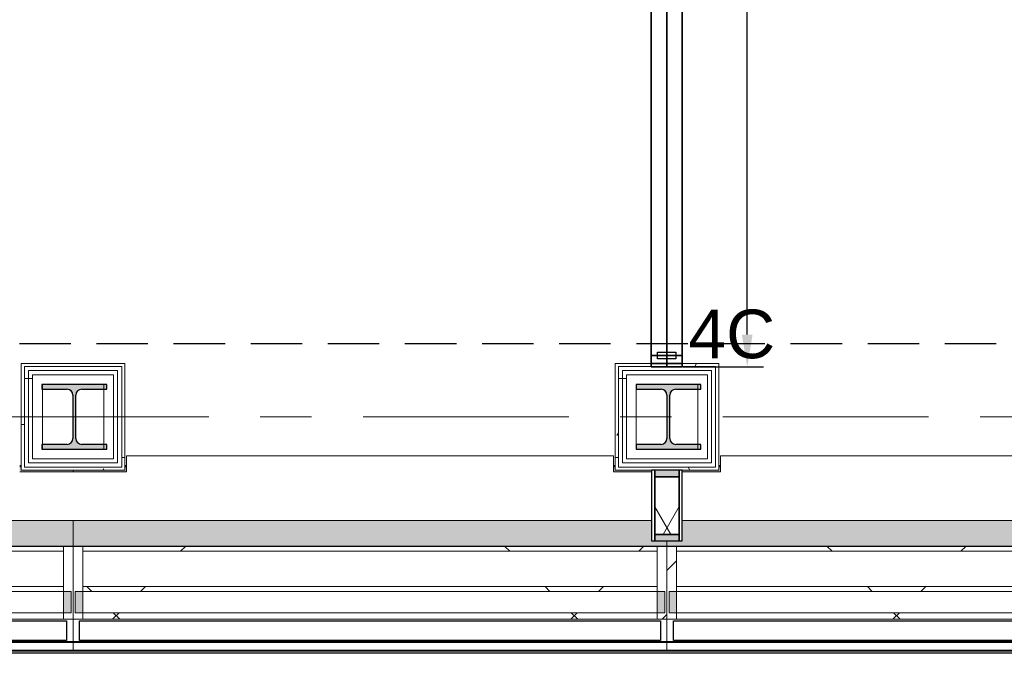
# Model space of a CAD drawing. Extents: x 2744 to 57639, y 3641 to 38820.
# Tile 8 of 179: x 11685 to 14725, y 18598 to 20554. Entities that reach past the tile are written whole.
import ezdxf
from ezdxf.enums import TextEntityAlignment as Align

# ---------------------------------------------------------------- set-up
doc = ezdxf.new("R2010")
doc.units = 0
doc.header["$LTSCALE"] = 50
doc.header["$PDSIZE"] = -5
doc.linetypes.add('HIDDEN2', pattern=[4.7625, 3.175, -1.5875])
doc.linetypes.add('stramien', pattern=[22.225, 12.7, -3.175, 3.175, -3.175])
doc.layers.get('0').update_dxf_attribs({"linetype": 'CONTINUOUS'})
doc.layers.get('DEFPOINTS').update_dxf_attribs({"linetype": 'CONTINUOUS'})
for name, color, linetype, lineweight in [('A-GLAZ', 8, 'CONTINUOUS', 25), ('A-GLAZ-CWMG', 8, 'CONTINUOUS', 18), ('A-WALL', 8, 'CONTINUOUS', 25), ('A-WALL-MBNI', 8, 'CONTINUOUS', 25), ('A-WALL-PATT', 8, 'CONTINUOUS', 50), ('I-WALL', 8, 'CONTINUOUS', 25), ('S-COLS', 8, 'CONTINUOUS', 18), ('S-GRID', 8, 'CONTINUOUS', 18)]:
    doc.layers.add(name, color=color, linetype=linetype, lineweight=lineweight)
for name, color, linetype in [('AS-A38--_F----5', 2, 'CONTINUOUS'), ('AS-A38--_F---4-', 9, 'CONTINUOUS'), ('AS-A38-L_F----5', 7, 'CONTINUOUS'), ('AS-I38--_F----5', 2, 'CONTINUOUS'), ('as-i38-e_f----5', 7, 'CONTINUOUS'), ('AS-L38--', 7, 'CONTINUOUS'), ('AS-L38--_F----5', 7, 'CONTINUOUS'), ('AS-L38--_F---4-', 7, 'CONTINUOUS'), ('AS-L38--_F-23--', 3, 'CONTINUOUS'), ('AS-L38--_F1-----', 2, 'CONTINUOUS'), ('AS-L38--_F123--', 7, 'CONTINUOUS'), ('AS-M38--_F123--_Wandlengte', 1, 'CONTINUOUS'), ('AS-T38--_F----5', 7, 'CONTINUOUS'), ('IWTEKST', 2, 'CONTINUOUS')]:
    doc.layers.add(name, color=color, linetype=linetype)
doc.layers.add('AS-I38-1_F----5', color=2, linetype='CONTINUOUS', plot=False)
doc.styles.get("Standard").update_dxf_attribs({"font": 'isocp.shx'})
doc.dimstyles.new('CWall_F2_Wandlengte', dxfattribs={"dimscale": 50, "dimtxt": 2.5, "dimasz": 2, "dimexe": 1, "dimexo": 1, "dimgap": 0.5, "dimtad": 1, "dimdec": 0, "dimdsep": 46, "dimtxsty": 'Standard', "dimcen": 2.5, "dimclrt": 2, "dimadec": 0, "dimazin": 0, "dimtfac": 1, "dimtdec": 0, "dimtix": 1, "dimtmove": 2, "dimatfit": 0, "dimfxl": 0, "dimtolj": 1, "dimtzin": 0, "dimarcsym": 0})
pattern_1 = [(0, (0, 0), (406.4, 101.6), [33.528, -271.272, 33.528, -271.272, -1625.6]), (0, (0, 0), (406.4, 101.6), [-609.6, 33.528, -576.072, 33.528, -271.272, -711.2]), (0, (0, 0), (406.4, 101.6), [-1524, 33.528, -169.672, 33.528, -474.472]), (120, (152.4, 50.8), (-291.1882, 301.15272), [33.528, -271.272, 33.528, -271.272, -1625.6]), (120, (152.4, 50.8), (-291.1882, 301.15272), [-609.6, 33.528, -576.072, 33.528, -271.272, -711.2]), (120, (152.4, 50.8), (-291.1882, 301.15272), [-1524, 33.528, -169.672, 33.528, -474.472]), (240, (203.2, 254), (-115.2118, -402.75272), [33.528, -271.272, 33.528, -271.272, -1625.6]), (240, (203.2, 254), (-115.2118, -402.75272), [-609.6, 33.528, -576.072, 33.528, -271.272, -711.2]), (240, (203.2, 254), (-115.2118, -402.75272), [-1524, 33.528, -169.672, 33.528, -474.472])]
pattern_2 = [(0, (13523.27, 19095.7), (0, 500), []), (0, (13523.27, 19045.7), (0, 500), []), (0, (13523.27, 18995.7), (0, 500), []), (0, (13523.27, 18945.7), (0, 500), [])]
pattern_3 = [(0, (11689.93, 19095.7), (0, 500), []), (0, (11689.93, 19045.7), (0, 500), []), (0, (11689.93, 18995.7), (0, 500), []), (0, (11689.93, 18945.7), (0, 500), [])]
pattern_4 = [(45, (-14599.93, -18763.2), (-212.132, 212.132), [])]
pattern_5 = [(45, (-14599.9, -18763.2), (-707.107, 707.107), []), (135, (-14599.9, -18763.2), (-707.107, -707.107), [])]
pattern_6 = [(45, (-12766.6, -18763.2), (-707.107, 707.107), []), (135, (-12766.6, -18763.2), (-707.107, -707.107), [])]
pattern_7 = [(45, (-10933.3, -18763.2), (-707.107, 707.107), []), (135, (-10933.3, -18763.2), (-707.107, -707.107), [])]

# ---------------------------------------------------------------- blocks, each defined once
blk = doc.blocks.new('10844_ABT model nieuw_export 08-11-2012_rvt-1-Plotview 4e Verdieping - schaal 1 op 100')
at = {"layer": 'S-COLS', "lineweight": 5}
for points in [[(11753.8, 19228.2), (11953.8, 19228.2), (11953.8, 19243.2), (11876.3, 19243.2), (11863.5, 19248.5), (11858.3, 19261.2), (11858.3, 19395.2), (11863.5, 19407.9), (11876.3, 19413.2), (11953.8, 19413.2), (11953.8, 19428.2), (11753.8, 19428.2), (11753.8, 19413.2), (11831.3, 19413.2), (11844, 19407.9), (11849.3, 19395.2), (11849.3, 19261.2), (11844, 19248.5), (11831.3, 19243.2), (11753.8, 19243.2)], [(13679, 19228.2), (13787.8, 19228.2), (13787.8, 19243.2), (13710.3, 19243.2), (13697.5, 19248.5), (13692.3, 19261.2), (13692.3, 19395.2), (13697.5, 19407.9), (13710.3, 19413.2), (13787.8, 19413.2), (13787.8, 19428.2), (13587.8, 19428.2), (13587.8, 19413.2), (13665.3, 19413.2), (13678, 19407.9), (13683.3, 19395.2), (13683.3, 19261.2), (13678, 19248.5), (13665.3, 19243.2), (13587.8, 19243.2), (13587.8, 19228.2)]]:
    blk.add_hatch(color=256, dxfattribs=at).paths.add_polyline_path(points, flags=0)
at = {"layer": 'S-COLS', "color": 0, "lineweight": 25}
for p, q in [((11753.8, 19428.2), (11753.8, 19413.2)), ((11953.8, 19428.2), (11753.8, 19428.2)), ((11953.8, 19413.2), (11953.8, 19428.2)), ((13587.8, 19428.2), (13587.8, 19413.2)), ((13787.8, 19428.2), (13587.8, 19428.2)), ((13787.8, 19413.2), (13787.8, 19428.2)), ((11753.8, 19413.2), (11831.3, 19413.2)), ((11876.3, 19413.2), (11953.8, 19413.2)), ((13587.8, 19413.2), (13665.3, 19413.2)), ((13710.3, 19413.2), (13787.8, 19413.2)), ((11849.3, 19395.2), (11849.3, 19261.2)), ((11858.3, 19261.2), (11858.3, 19395.2)), ((13683.3, 19395.2), (13683.3, 19261.2)), ((13692.3, 19261.2), (13692.3, 19395.2)), ((11831.3, 19243.2), (11753.8, 19243.2)), ((11753.8, 19243.2), (11753.8, 19228.2)), ((11753.8, 19228.2), (11953.8, 19228.2)), ((11953.8, 19243.2), (11876.3, 19243.2)), ((11953.8, 19228.2), (11953.8, 19243.2)), ((13665.3, 19243.2), (13587.8, 19243.2)), ((13587.8, 19243.2), (13587.8, 19228.2)), ((13587.8, 19228.2), (13787.8, 19228.2)), ((13787.8, 19243.2), (13710.3, 19243.2)), ((13787.8, 19228.2), (13787.8, 19243.2))]:
    blk.add_line(p, q, dxfattribs=at)
for centre, start, end in [((11831.3, 19395.2), 0, 90), ((11876.3, 19395.2), 90, 180), ((13665.3, 19395.2), 0, 90), ((13710.3, 19395.2), 90, 180), ((11831.3, 19261.2), 270, 0), ((11876.3, 19261.2), 180, 270), ((13665.3, 19261.2), 270, 0), ((13710.3, 19261.2), 180, 270)]:
    blk.add_arc(centre, 18, start, end, dxfattribs=at)
blk = doc.blocks.new('22_KA_systeempanel_dicht - staal-V76-Plotview 4e Verdieping - schaal 1 op 100')
at = {"layer": 'A-GLAZ', "lineweight": 18}
h = blk.add_hatch(color=256, dxfattribs=at)
h.paths.add_polyline_path([(-109, 37.5), (-109, -37.5), (-89, -37.5), (-89, 37.5)], flags=0)
h.paths.add_polyline_path([(89, -37.5), (109, -37.5), (109, 37.5), (89, 37.5), (89, 4.3)], flags=0)
h = blk.add_hatch(dxfattribs=at)
h.set_pattern_fill('FP_273', color=256, style=0, pattern_type=2)
h.set_pattern_definition([(330, (-19054.2, 13683.26), (60, 103.92305), []), (30, (-19054.2, 13683.26), (-60, 103.92305), [])])
h.paths.add_polyline_path([(-89, -37.5), (89, -37.5), (89, 37.5), (-89, 37.5), (-89, 4.3)], flags=0)
at = {"layer": 'A-GLAZ'}
for p, q in [((109, 47.5), (-109, 47.5)), ((-109, 47.5), (-109, 37.5)), ((-109, 37.5), (109, 37.5)), ((-89, 37.5), (-109, 37.5)), ((-109, 37.5), (-109, -37.5)), ((89, 37.5), (-89, 37.5)), ((-89, 37.5), (-89, -37.5)), ((-89, -37.5), (-89, 37.5)), ((89, -37.5), (89, 37.5)), ((109, 37.5), (89, 37.5)), ((89, 37.5), (89, -37.5)), ((109, 37.5), (109, 47.5)), ((109, -37.5), (109, 37.5)), ((109, -37.5), (-109, -37.5)), ((-109, -37.5), (-109, -47.5)), ((-109, -37.5), (-89, -37.5)), ((-109, -47.5), (109, -47.5)), ((-89, -37.5), (89, -37.5)), ((89, -37.5), (109, -37.5)), ((109, -47.5), (109, -37.5))]:
    blk.add_line(p, q, dxfattribs=at)
blk = doc.blocks.new('28_KA_prefab betonnen borstwering vierde verdieping oostgevel - 28_KA_prefab betonnen borstwering vierde verdieping oostgevel-10146947-Plotview 4e Verdieping - schaal 1 op 100')
at = {"layer": 'A-WALL-PATT', "lineweight": 25}
h = blk.add_hatch(color=256, dxfattribs=at)
h.paths.add_polyline_path([(31916.6, 18928.2), (31916.6, 19008.2), (30183.2, 19008.2), (30183.2, 18929.2), (26516.6, 18929.2), (26516.6, 18929.2), (24683.3, 18929.2), (24683.2, 18929.2), (22849.9, 18929.2), (22849.9, 18929.2), (21016.6, 18929.2), (21016.6, 18929.2), (19183.3, 18929.2), (19183.2, 18929.2), (17349.9, 18929.2), (17349.9, 18929.2), (15516.6, 18929.2), (15516.6, 18929.2), (13683.3, 18929.2), (13683.2, 18929.2), (11849.9, 18929.2), (11849.9, 18929.2), (10016.6, 18929.2), (10016.6, 18929.2), (8183.3, 18929.2), (8183.2, 18929.2), (6349.9, 18929.2), (6349.9, 18929.2), (4516.6, 18929.2), (4515.8, 19163.2), (4366.6, 19163.2), (4366.6, 18948.2), (4516.6, 18948.2), (4516.6, 18928.2), (31689.3, 18928.2)], flags=0)
h.paths.add_polyline_path([(30278.3, 19158.2), (30348.3, 19158.2), (30348.3, 19178.2), (30343.3, 19178.2), (30343.3, 19163.2), (30183.2, 19163.2), (30183.2, 19158.2)], flags=0)
h.paths.add_polyline_path([(21016.6, 19158.2), (21016.6, 19158.2), (21016.6, 19163.2)], flags=0)
h.paths.add_polyline_path([(19183.2, 19158.2), (19183.3, 19158.2), (19183.2, 19163.2)], flags=0)
h.paths.add_polyline_path([(6349.9, 19158.2), (6349.9, 19158.2), (6349.9, 19163.2)], flags=0)
h.paths.add_polyline_path([(30018.3, 19174.2), (30023.3, 19174.2), (30023.3, 19178.2), (30018.3, 19178.2)], flags=0)
h.paths.add_polyline_path([(28514.9, 19174.2), (28514.9, 19178.2), (28509.9, 19178.2), (28509.9, 19174.2)], flags=0)
h.paths.add_polyline_path([(28184.9, 19174.2), (28189.9, 19174.2), (28189.9, 19178.2), (28184.9, 19178.2)], flags=0)
h.paths.add_polyline_path([(26356.6, 19174.2), (26356.6, 19178.2), (26351.6, 19178.2), (26351.6, 19174.2)], flags=0)
h.paths.add_polyline_path([(24848.3, 19174.2), (24848.3, 19178.2), (24843.3, 19178.2), (24843.3, 19174.2)], flags=0)
h.paths.add_polyline_path([(26681.6, 19174.2), (26681.6, 19178.2), (26676.6, 19178.2), (26676.6, 19174.2)], flags=0)
h.paths.add_polyline_path([(24518.3, 19174.2), (24523.3, 19174.2), (24523.3, 19178.2), (24518.3, 19178.2)], flags=0)
h.paths.add_polyline_path([(21176.6, 19174.2), (21181.6, 19174.2), (21181.6, 19178.2), (21176.6, 19178.2)], flags=0)
h.paths.add_polyline_path([(23014.9, 19174.2), (23014.9, 19178.2), (23009.9, 19178.2), (23009.9, 19174.2)], flags=0)
h.paths.add_polyline_path([(22689.9, 19174.2), (22689.9, 19178.2), (22684.9, 19178.2), (22684.9, 19174.2)], flags=0)
h.paths.add_polyline_path([(19018.3, 19174.2), (19023.3, 19174.2), (19023.3, 19178.2), (19018.3, 19178.2)], flags=0)
h.paths.add_polyline_path([(20851.6, 19174.2), (20856.6, 19174.2), (20856.6, 19178.2), (20851.6, 19178.2)], flags=0)
h.paths.add_polyline_path([(19348.3, 19174.2), (19348.3, 19178.2), (19343.3, 19178.2), (19343.3, 19174.2)], flags=0)
h.paths.add_polyline_path([(17189.9, 19174.2), (17189.9, 19178.2), (17184.9, 19178.2), (17184.9, 19174.2)], flags=0)
h.paths.add_polyline_path([(15676.6, 19174.2), (15681.6, 19174.2), (15681.6, 19178.2), (15676.6, 19178.2)], flags=0)
h.paths.add_polyline_path([(11689.9, 19174.2), (11689.9, 19178.2), (11684.9, 19178.2), (11684.9, 19174.2)], flags=0)
h.paths.add_polyline_path([(15351.6, 19174.2), (15356.6, 19174.2), (15356.6, 19178.2), (15351.6, 19178.2)], flags=0)
h.paths.add_polyline_path([(13848.3, 19174.2), (13848.3, 19178.2), (13843.3, 19178.2), (13843.3, 19174.2)], flags=0)
h.paths.add_polyline_path([(10181.6, 19174.2), (10181.6, 19178.2), (10176.6, 19178.2), (10176.6, 19174.2)], flags=0)
h.paths.add_polyline_path([(13523.3, 19174.2), (13523.3, 19178.2), (13518.3, 19178.2), (13518.3, 19174.2)], flags=0)
h.paths.add_polyline_path([(12014.9, 19174.2), (12014.9, 19178.2), (12009.9, 19178.2), (12009.9, 19174.2)], flags=0)
h.paths.add_polyline_path([(8348.3, 19174.2), (8348.3, 19178.2), (8343.3, 19178.2), (8343.3, 19174.2)], flags=0)
h.paths.add_polyline_path([(9856.6, 19174.2), (9856.6, 19178.2), (9851.6, 19178.2), (9851.6, 19174.2)], flags=0)
h.paths.add_polyline_path([(8023.3, 19174.2), (8023.3, 19178.2), (8018.3, 19178.2), (8018.3, 19174.2)], flags=0)
h.paths.add_polyline_path([(6189.9, 19174.2), (6189.9, 19178.2), (6184.9, 19178.2), (6184.9, 19174.2)], flags=0)
h.paths.add_polyline_path([(4681.6, 19174.2), (4681.6, 19178.2), (4676.6, 19178.2), (4676.6, 19174.2)], flags=0)
h.paths.add_polyline_path([(6514.9, 19174.2), (6514.9, 19178.2), (6509.9, 19178.2), (6509.9, 19174.2)], flags=0)
at = {"layer": 'A-WALL-MBNI'}
for p, q in [((11684.9, 19178.2), (11689.9, 19178.2)), ((12009.9, 19178.2), (12014.9, 19178.2)), ((13518.3, 19178.2), (13523.3, 19178.2)), ((13843.3, 19178.2), (13848.3, 19178.2))]:
    blk.add_line(p, q, dxfattribs=at)
blk = doc.blocks.new('31_KA_Houten vliesgevel met draaiend deel natuursteen gevel - 31_KA_Houten vliesgevel met draaiend deel natuursteen gevel-V192-Plotview 4e Verdieping - schaal 1 op 100')
at = {"layer": 'A-GLAZ'}
h = blk.add_hatch(color=256, dxfattribs=at)
h.paths.add_polyline_path([(-869.2, 166), (916.6, 166), (916.6, 245), (-869.2, 245), (-869.2, 182), (-916.7, 182), (-916.7, 166), (-879.2, 166)], flags=0)
h.paths.add_polyline_path([(-779.2, 395), (-751.7, 395), (-751.7, 411), (-756.7, 410), (-756.7, 400), (-869.2, 400), (-869.2, 395), (-821.7, 395)], flags=0)
h.paths.add_polyline_path([(797.9, 395), (916.6, 395), (916.6, 400), (756.7, 400), (756.7, 411), (751.7, 410), (751.7, 395), (791.7, 395)], flags=0)
at = {"layer": 'A-GLAZ', "lineweight": 18}
h = blk.add_hatch(dxfattribs=at)
h.set_pattern_fill('FP_436', color=256, style=0, pattern_type=2)
h.set_pattern_definition(pattern_4)
h.paths.add_polyline_path([(-886.7, -60), (-886.7, -40), (-910.2, -40), (-910.2, 26), (-886.7, 26), (-886.7, 165), (-916.7, 165), (-916.7, -60)], flags=0)
h = blk.add_hatch(dxfattribs=at)
h.set_pattern_fill('FP_437', color=256, style=0, pattern_type=2)
h.set_pattern_definition(pattern_5)
h.paths.add_polyline_path([(27, 150), (886.6, 150), (886.6, 165), (-886.7, 165), (-886.7, 150), (-605, 150)], flags=0)
h = blk.add_hatch(dxfattribs=at)
h.set_pattern_fill('FP_436', color=256, style=0, pattern_type=2)
h.set_pattern_definition(pattern_4)
h.paths.add_polyline_path([(886.6, -60), (916.6, -60), (916.6, 165), (886.6, 165), (886.6, 26), (910.1, 26), (910.1, -40), (886.6, -40)], flags=0)
h = blk.add_hatch(dxfattribs=at)
h.set_pattern_fill('FP_437', color=256, style=0, pattern_type=2)
h.set_pattern_definition(pattern_5)
h.paths.add_polyline_path([(658.9, 26), (886.6, 26), (886.6, 41), (-886.7, 41), (-886.7, 26), (27, 26)], flags=0)
at = {"layer": 'A-GLAZ'}
h = blk.add_hatch(color=256, dxfattribs=at)
h.paths.add_polyline_path([(910.1, -40), (910.1, 26), (886.6, 26), (886.6, -40)], flags=0)
h.paths.add_polyline_path([(-910.2, -40), (-886.7, -40), (-886.7, 26), (-910.2, 26), (-910.2, 0.3)], flags=0)
at = {"layer": 'A-GLAZ', "lineweight": 18}
h = blk.add_hatch(dxfattribs=at)
h.set_pattern_fill('FP_437', color=256, style=0, pattern_type=2)
h.set_pattern_definition(pattern_5)
h.paths.add_polyline_path([(886.6, -60), (886.6, -40), (-886.7, -40), (-886.7, -60), (658.9, -60)], flags=0)
at = {"layer": 'A-GLAZ'}
blk.add_hatch(color=256, dxfattribs=at).paths.add_polyline_path([(916.6, -158.6), (916.6, -155.6), (-916.7, -155.6), (-916.7, -158.6), (658.9, -158.6)], flags=0)
at = {"layer": 'A-GLAZ', "lineweight": 18}
for p, q in [((-751.7, 411), (-756.7, 411)), ((756.7, 411), (751.7, 411)), ((916.6, 400), (916.6, 395)), ((916.6, 245), (916.6, 166)), ((-916.7, 166), (-916.7, 182)), ((-916.7, 166), (916.6, 166)), ((-916.7, 165), (-916.7, -60)), ((-886.7, 165), (-916.7, 165)), ((-886.7, 26), (-886.7, 165)), ((886.6, 165), (-886.7, 165)), ((-886.7, 165), (-886.7, 150)), ((916.6, 165), (886.6, 165)), ((886.6, 165), (886.6, 26)), ((886.6, 150), (886.6, 165)), ((916.6, -60), (916.6, 165)), ((886.6, 150), (-886.7, 150)), ((-886.7, 150), (-886.7, 41)), ((-886.7, 150), (886.6, 150)), ((886.6, 41), (886.6, 150)), ((-886.7, 41), (886.6, 41)), ((886.6, 41), (-886.7, 41)), ((-886.7, 41), (-886.7, 26)), ((886.6, 26), (886.6, 41)), ((-910.2, -40), (-910.2, 26)), ((-910.2, 26), (-886.7, 26)), ((-886.7, 26), (886.6, 26)), ((-886.7, 26), (-886.7, -40)), ((886.6, 26), (910.1, 26)), ((886.6, -40), (886.6, 26)), ((910.1, 26), (910.1, -40)), ((-916.7, -60), (-886.7, -60)), ((-916.7, -128.6), (-916.7, -60)), ((-886.7, -40), (-910.2, -40)), ((-886.7, -60), (-886.7, -40)), ((886.6, -40), (-886.7, -40)), ((-886.7, -40), (-886.7, -60)), ((-886.7, -60), (886.6, -60)), ((910.1, -40), (886.6, -40)), ((886.6, -40), (886.6, -60)), ((886.6, -60), (886.6, -40)), ((886.6, -60), (916.6, -60)), ((916.6, -60), (916.6, -128.6)), ((-916.7, -131.6), (-916.7, -128.6)), ((916.6, -128.6), (-916.7, -128.6)), ((-916.7, -155.6), (-916.7, -131.6)), ((916.6, -131.6), (-916.7, -131.6)), ((916.6, -128.6), (916.6, -131.6)), ((916.6, -131.6), (916.6, -155.6)), ((-916.7, -155.6), (-916.7, -158.6)), ((916.6, -155.6), (-916.7, -155.6)), ((-916.7, -158.6), (916.6, -158.6)), ((916.6, -158.6), (916.6, -155.6))]:
    blk.add_line(p, q, dxfattribs=at)
at = {"layer": 'A-GLAZ'}
for p, q in [((-896.7, -125), (-896.7, -65)), ((-896.7, -65), (896.6, -65)), ((896.6, -65), (896.6, -125)), ((896.6, -125), (-896.7, -125))]:
    blk.add_line(p, q, dxfattribs=at)
blk = doc.blocks.new('31_KA_Houten vliesgevel met draaiend deel natuursteen gevel - 31_KA_Houten vliesgevel met draaiend deel natuursteen gevel-V193-Plotview 4e Verdieping - schaal 1 op 100')
at = {"layer": 'A-GLAZ'}
h = blk.add_hatch(color=256, dxfattribs=at)
h.paths.add_polyline_path([(-35.5, 166), (916.6, 166), (916.6, 182), (869.2, 182), (869.2, 245), (-916.7, 245), (-916.7, 166), (-667.5, 166)], flags=0)
h.paths.add_polyline_path([(-766.7, 395), (-751.7, 395), (-751.7, 411), (-756.7, 410), (-756.7, 400), (-916.7, 400), (-916.7, 395), (-779.2, 395)], flags=0)
h.paths.add_polyline_path([(751.7, 395), (869.2, 395), (869.2, 400), (756.7, 400), (756.7, 411), (751.7, 410), (751.7, 400)], flags=0)
at = {"layer": 'A-GLAZ', "lineweight": 18}
h = blk.add_hatch(dxfattribs=at)
h.set_pattern_fill('FP_439', color=256, style=0, pattern_type=2)
h.set_pattern_definition(pattern_6)
h.paths.add_polyline_path([(886.6, 150), (886.6, 165), (-886.7, 165), (-886.7, 150), (596.4, 150)], flags=0)
h = blk.add_hatch(dxfattribs=at)
h.set_pattern_fill('FP_438', color=256, style=0, pattern_type=2)
h.set_pattern_definition([(45, (-12766.6, -18763.2), (-212.132, 212.132), [])])
h.paths.add_polyline_path([(916.6, -60), (916.6, 165), (886.6, 165), (886.6, 26), (910.1, 26), (910.1, -40), (886.6, -40), (886.6, -60), (912.4, -60)], flags=0)
h = blk.add_hatch(dxfattribs=at)
h.set_pattern_fill('FP_439', color=256, style=0, pattern_type=2)
h.set_pattern_definition(pattern_6)
h.paths.add_polyline_path([(596.4, 26), (886.6, 26), (886.6, 41), (-886.7, 41), (-886.7, 26), (-35.5, 26)], flags=0)
at = {"layer": 'A-GLAZ'}
h = blk.add_hatch(color=256, dxfattribs=at)
h.paths.add_polyline_path([(910.1, -40), (910.1, 26), (886.6, 26), (886.6, -40)], flags=0)
h.paths.add_polyline_path([(-910.2, -40), (-886.7, -40), (-886.7, 26), (-910.2, 26), (-910.2, 0.3)], flags=0)
at = {"layer": 'A-GLAZ', "lineweight": 18}
h = blk.add_hatch(dxfattribs=at)
h.set_pattern_fill('FP_439', color=256, style=0, pattern_type=2)
h.set_pattern_definition(pattern_6)
h.paths.add_polyline_path([(886.6, -60), (886.6, -40), (-886.7, -40), (-886.7, -60), (596.4, -60)], flags=0)
at = {"layer": 'A-GLAZ'}
blk.add_hatch(color=256, dxfattribs=at).paths.add_polyline_path([(916.6, -158.6), (916.6, -155.6), (-916.7, -155.6), (-916.7, -158.6), (912.4, -158.6)], flags=0)
at = {"layer": 'A-GLAZ', "lineweight": 18}
for p, q in [((-916.7, 395), (-916.7, 400)), ((-751.7, 411), (-756.7, 411)), ((756.7, 411), (751.7, 411)), ((-916.7, 166), (-916.7, 245)), ((-916.7, 166), (916.6, 166)), ((-916.7, 165), (-916.7, -60)), ((-886.7, 165), (-916.7, 165)), ((-886.7, 26), (-886.7, 165)), ((886.6, 165), (-886.7, 165)), ((-886.7, 165), (-886.7, 150)), ((916.6, 165), (886.6, 165)), ((886.6, 165), (886.6, 26)), ((886.6, 150), (886.6, 165)), ((916.6, 182), (916.6, 166)), ((916.6, -60), (916.6, 165)), ((886.6, 150), (-886.7, 150)), ((-886.7, 150), (-886.7, 41)), ((-886.7, 150), (886.6, 150)), ((886.6, 41), (886.6, 150)), ((-886.7, 41), (886.6, 41)), ((886.6, 41), (-886.7, 41)), ((-886.7, 41), (-886.7, 26)), ((886.6, 26), (886.6, 41)), ((-910.2, -40), (-910.2, 26)), ((-910.2, 26), (-886.7, 26)), ((-886.7, 26), (886.6, 26)), ((-886.7, 26), (-886.7, -40)), ((886.6, 26), (910.1, 26)), ((886.6, -40), (886.6, 26)), ((910.1, 26), (910.1, -40)), ((-916.7, -60), (-886.7, -60)), ((-916.7, -128.6), (-916.7, -60)), ((-886.7, -40), (-910.2, -40)), ((-886.7, -60), (-886.7, -40)), ((886.6, -40), (-886.7, -40)), ((-886.7, -40), (-886.7, -60)), ((-886.7, -60), (886.6, -60)), ((910.1, -40), (886.6, -40)), ((886.6, -40), (886.6, -60)), ((886.6, -60), (886.6, -40)), ((886.6, -60), (916.6, -60)), ((916.6, -60), (916.6, -128.6)), ((-916.7, -131.6), (-916.7, -128.6)), ((916.6, -128.6), (-916.7, -128.6)), ((-916.7, -155.6), (-916.7, -131.6)), ((916.6, -131.6), (-916.7, -131.6)), ((916.6, -128.6), (916.6, -131.6)), ((916.6, -131.6), (916.6, -155.6)), ((-916.7, -155.6), (-916.7, -158.6)), ((916.6, -155.6), (-916.7, -155.6)), ((-916.7, -158.6), (916.6, -158.6)), ((916.6, -158.6), (916.6, -155.6))]:
    blk.add_line(p, q, dxfattribs=at)
at = {"layer": 'A-GLAZ'}
for p, q in [((-896.7, -125), (-896.7, -65)), ((-896.7, -65), (896.6, -65)), ((896.6, -65), (896.6, -125)), ((896.6, -125), (-896.7, -125))]:
    blk.add_line(p, q, dxfattribs=at)
blk = doc.blocks.new('31_KA_Houten vliesgevel met draaiend deel natuursteen gevel - 31_KA_Houten vliesgevel met draaiend deel natuursteen gevel-V194-Plotview 4e Verdieping - schaal 1 op 100')
at = {"layer": 'A-GLAZ'}
h = blk.add_hatch(color=256, dxfattribs=at)
h.paths.add_polyline_path([(-869.2, 166), (916.6, 166), (916.6, 245), (-869.2, 245), (-869.2, 182), (-916.7, 182), (-916.7, 166), (-879.2, 166)], flags=0)
h.paths.add_polyline_path([(916.6, 395), (916.6, 400), (756.7, 400), (756.7, 411), (751.7, 410), (751.7, 395), (849.9, 395)], flags=0)
h.paths.add_polyline_path([(-791.7, 395), (-751.7, 395), (-751.7, 411), (-756.7, 410), (-756.7, 400), (-869.2, 400), (-869.2, 395), (-797.9, 395)], flags=0)
at = {"layer": 'A-GLAZ', "lineweight": 18}
h = blk.add_hatch(dxfattribs=at)
h.set_pattern_fill('FP_440', color=256, style=0, pattern_type=2)
h.set_pattern_definition([(45, (-10933.27, -18763.2), (-212.132, 212.132), [])])
h.paths.add_polyline_path([(-886.7, -60), (-886.7, -40), (-910.2, -40), (-910.2, 26), (-886.7, 26), (-886.7, 165), (-916.7, 165), (-916.7, -60)], flags=0)
h = blk.add_hatch(dxfattribs=at)
h.set_pattern_fill('FP_441', color=256, style=0, pattern_type=2)
h.set_pattern_definition(pattern_7)
h.paths.add_polyline_path([(533.9, 150), (886.6, 150), (886.6, 165), (-886.7, 165), (-886.7, 150), (-98, 150)], flags=0)
h = blk.add_hatch(dxfattribs=at)
h.set_pattern_fill('FP_441', color=256, style=0, pattern_type=2)
h.set_pattern_definition(pattern_7)
h.paths.add_polyline_path([(849.9, 26), (886.6, 26), (886.6, 41), (-886.7, 41), (-886.7, 26), (533.9, 26)], flags=0)
at = {"layer": 'A-GLAZ'}
h = blk.add_hatch(color=256, dxfattribs=at)
h.paths.add_polyline_path([(910.1, -40), (910.1, 26), (886.6, 26), (886.6, -40)], flags=0)
h.paths.add_polyline_path([(-910.2, -40), (-886.7, -40), (-886.7, 26), (-910.2, 26), (-910.2, 0.3)], flags=0)
at = {"layer": 'A-GLAZ', "lineweight": 18}
h = blk.add_hatch(dxfattribs=at)
h.set_pattern_fill('FP_441', color=256, style=0, pattern_type=2)
h.set_pattern_definition(pattern_7)
h.paths.add_polyline_path([(886.6, -60), (886.6, -40), (-886.7, -40), (-886.7, -60), (849.9, -60)], flags=0)
at = {"layer": 'A-GLAZ'}
blk.add_hatch(color=256, dxfattribs=at).paths.add_polyline_path([(916.6, -158.6), (916.6, -155.6), (-916.7, -155.6), (-916.7, -158.6), (849.9, -158.6)], flags=0)
at = {"layer": 'A-GLAZ', "lineweight": 18}
for p, q in [((-751.7, 411), (-756.7, 411)), ((756.7, 411), (751.7, 411)), ((916.6, 400), (916.6, 395)), ((916.6, 245), (916.6, 166)), ((-916.7, 166), (-916.7, 182)), ((-916.7, 166), (916.6, 166)), ((-916.7, 165), (-916.7, -60)), ((-886.7, 165), (-916.7, 165)), ((-886.7, 26), (-886.7, 165)), ((886.6, 165), (-886.7, 165)), ((-886.7, 165), (-886.7, 150)), ((916.6, 165), (886.6, 165)), ((886.6, 165), (886.6, 26)), ((886.6, 150), (886.6, 165)), ((916.6, -60), (916.6, 165)), ((886.6, 150), (-886.7, 150)), ((-886.7, 150), (-886.7, 41)), ((-886.7, 150), (886.6, 150)), ((886.6, 41), (886.6, 150)), ((-886.7, 41), (886.6, 41)), ((886.6, 41), (-886.7, 41)), ((-886.7, 41), (-886.7, 26)), ((886.6, 26), (886.6, 41)), ((-910.2, -40), (-910.2, 26)), ((-910.2, 26), (-886.7, 26)), ((-886.7, 26), (886.6, 26)), ((-886.7, 26), (-886.7, -40)), ((886.6, 26), (910.1, 26)), ((886.6, -40), (886.6, 26)), ((910.1, 26), (910.1, -40)), ((-916.7, -60), (-886.7, -60)), ((-916.7, -128.6), (-916.7, -60)), ((-886.7, -40), (-910.2, -40)), ((-886.7, -60), (-886.7, -40)), ((886.6, -40), (-886.7, -40)), ((-886.7, -40), (-886.7, -60)), ((-886.7, -60), (886.6, -60)), ((910.1, -40), (886.6, -40)), ((886.6, -40), (886.6, -60)), ((886.6, -60), (886.6, -40)), ((886.6, -60), (916.6, -60)), ((916.6, -60), (916.6, -128.6)), ((-916.7, -131.6), (-916.7, -128.6)), ((916.6, -128.6), (-916.7, -128.6)), ((-916.7, -155.6), (-916.7, -131.6)), ((916.6, -131.6), (-916.7, -131.6)), ((916.6, -128.6), (916.6, -131.6)), ((916.6, -131.6), (916.6, -155.6)), ((-916.7, -155.6), (-916.7, -158.6)), ((916.6, -155.6), (-916.7, -155.6)), ((-916.7, -158.6), (916.6, -158.6)), ((916.6, -158.6), (916.6, -155.6))]:
    blk.add_line(p, q, dxfattribs=at)
at = {"layer": 'A-GLAZ'}
for p, q in [((-896.7, -125), (-896.7, -65)), ((-896.7, -65), (896.6, -65)), ((896.6, -65), (896.6, -125)), ((896.6, -125), (-896.7, -125))]:
    blk.add_line(p, q, dxfattribs=at)
blk = doc.blocks.new('vensterbank tweede verdieping3 - vensterbank tweede verdieping-12052795-Plotview 4e Verdieping - schaal 1 op 100')
at = {"layer": 'A-GLAZ', "lineweight": 18}
for p, q in [((13518.3, 19208.2), (12014.9, 19208.2)), ((12014.9, 19208.2), (12014.9, 19158.2)), ((13518.3, 19158.2), (13518.3, 19208.2)), ((15351.6, 19208.2), (13848.3, 19208.2)), ((13848.3, 19208.2), (13848.3, 19158.2)), ((12014.9, 19158.2), (11684.9, 19158.2)), ((13635.8, 19158.2), (13518.3, 19158.2)), ((13848.3, 19158.2), (13730.8, 19158.2)), ((10064.1, 19008.2), (13635.8, 19008.2)), ((13730.8, 19008.2), (28300.9, 19008.2))]:
    blk.add_line(p, q, dxfattribs=at)
blk = doc.blocks.new('Onderlegger 4e verdieping')
at = {"layer": 'A-WALL-PATT', "lineweight": 18}
h = blk.add_hatch(dxfattribs=at)
h.set_pattern_fill('FP_9', color=256, style=0, pattern_type=2)
h.set_pattern_definition(pattern_1)
h.paths.add_polyline_path([(13833.3, 19483.2), (13843.3, 19483.2), (13843.3, 19493.2), (13523.3, 19493.2), (13523.3, 19483.2), (13679, 19483.2)], flags=0)
h = blk.add_hatch(dxfattribs=at)
h.set_pattern_fill('FP_9', color=256, style=0, pattern_type=2)
h.set_pattern_definition(pattern_1)
h.paths.add_polyline_path([(11699.9, 19163.2), (11699.9, 19483.2), (11689.9, 19483.2), (11689.9, 19163.2)], flags=0)
h = blk.add_hatch(dxfattribs=at)
h.set_pattern_fill('FP_197', color=256, angle=-270, style=0, pattern_type=2)
h.set_pattern_definition([(270, (11649.93, 19493.2), (500, 3e-14), []), (270, (11599.93, 19493.2), (500, 3e-14), []), (270, (11549.93, 19493.2), (500, 3e-14), []), (270, (11499.93, 19493.2), (500, 3e-14), [])])
h.paths.add_polyline_path([(11987.4, 19470.7), (11999.9, 19470.7), (11999.9, 19483.2), (11699.9, 19483.2), (11699.9, 19470.7), (11783.2, 19470.7)], flags=0)
h = blk.add_hatch(dxfattribs=at)
h.set_pattern_fill('FP_198', color=256, angle=90, style=0, pattern_type=2)
h.set_pattern_definition(pattern_3)
h.paths.add_polyline_path([(11712.4, 19173.2), (11712.4, 19470.7), (11699.9, 19470.7), (11699.9, 19173.2)], flags=0)
h = blk.add_hatch(dxfattribs=at)
h.set_pattern_fill('FP_198', color=256, angle=90, style=0, pattern_type=2)
h.set_pattern_definition(pattern_3)
h.paths.add_polyline_path([(11724.9, 19185.7), (11724.9, 19458.2), (11712.4, 19458.2), (11712.4, 19185.7)], flags=0)
h = blk.add_hatch(dxfattribs=at)
h.set_pattern_fill('FP_9', color=256, style=0, pattern_type=2)
h.set_pattern_definition(pattern_1)
h.paths.add_polyline_path([(11999.9, 19163.2), (12009.9, 19163.2), (12009.9, 19483.2), (11999.9, 19483.2), (11999.9, 19173.2)], flags=0)
h = blk.add_hatch(dxfattribs=at)
h.set_pattern_fill('FP_9', color=256, style=0, pattern_type=2)
h.set_pattern_definition(pattern_1)
h.paths.add_polyline_path([(13533.3, 19163.2), (13533.3, 19483.2), (13523.3, 19483.2), (13523.3, 19163.2)], flags=0)
h = blk.add_hatch(dxfattribs=at)
h.set_pattern_fill('FP_193', color=256, angle=-270, style=0, pattern_type=2)
h.set_pattern_definition([(270, (13483.27, 19493.2), (500, 3e-14), []), (270, (13433.27, 19493.2), (500, 3e-14), []), (270, (13383.27, 19493.2), (500, 3e-14), []), (270, (13333.27, 19493.2), (500, 3e-14), [])])
h.paths.add_polyline_path([(13820.8, 19470.7), (13833.3, 19470.7), (13833.3, 19483.2), (13533.3, 19483.2), (13533.3, 19470.7), (13679, 19470.7)], flags=0)
h = blk.add_hatch(dxfattribs=at)
h.set_pattern_fill('FP_194', color=256, angle=90, style=0, pattern_type=2)
h.set_pattern_definition(pattern_2)
h.paths.add_polyline_path([(13545.8, 19173.2), (13545.8, 19470.7), (13533.3, 19470.7), (13533.3, 19173.2)], flags=0)
h = blk.add_hatch(dxfattribs=at)
h.set_pattern_fill('FP_194', color=256, angle=90, style=0, pattern_type=2)
h.set_pattern_definition(pattern_2)
h.paths.add_polyline_path([(13558.3, 19185.7), (13558.3, 19458.2), (13545.8, 19458.2), (13545.8, 19185.7)], flags=0)
h = blk.add_hatch(dxfattribs=at)
h.set_pattern_fill('FP_9', color=256, style=0, pattern_type=2)
h.set_pattern_definition(pattern_1)
h.paths.add_polyline_path([(11974.9, 19163.2), (11999.9, 19163.2), (11999.9, 19173.2), (11699.9, 19173.2), (11699.9, 19163.2), (11944.9, 19163.2)], flags=0)
h = blk.add_hatch(dxfattribs=at)
h.set_pattern_fill('FP_9', color=256, style=0, pattern_type=2)
h.set_pattern_definition(pattern_1)
h.paths.add_polyline_path([(13588.3, 19163.2), (13833.3, 19163.2), (13833.3, 19173.2), (13533.3, 19173.2), (13533.3, 19163.2), (13558.3, 19163.2)], flags=0)
at = {"layer": 'A-WALL-PATT', "lineweight": 5}
h = blk.add_hatch(color=256, dxfattribs=at)
h.paths.add_polyline_path([(28349.9, 18629.8), (28349.9, 18629.8), (28349.9, 18631.6)], flags=0)
h.paths.add_polyline_path([(30183.2, 18629.8), (30186.6, 18629.8), (30186.6, 18733.2), (30183.2, 18733.2), (30183.2, 18631.6)], flags=0)
h.paths.add_polyline_path([(24683.2, 18629.8), (24683.3, 18629.8), (24683.2, 18631.6)], flags=0)
h.paths.add_polyline_path([(15516.6, 18629.8), (15516.6, 18629.8), (15516.6, 18631.6)], flags=0)
h.paths.add_polyline_path([(11849.9, 18629.8), (11849.9, 18629.8), (11849.9, 18631.6)], flags=0)
h.paths.add_polyline_path([(6349.9, 18629.8), (6349.9, 18629.8), (6349.9, 18631.6)], flags=0)
h.paths.add_polyline_path([(4516.6, 18629.8), (4515.8, 18688.2), (4513.3, 18688.2), (4513.3, 18638.2), (4516.6, 18638.2), (4516.6, 18629.8)], flags=0)
at = {"layer": 'A-GLAZ-CWMG', "lineweight": 35}
blk.add_line((13635.8, 19493.2), (13730.8, 19493.2), dxfattribs=at)
at = {"layer": 'A-WALL'}
blk.add_line((30186.6, 18598.2), (4516.6, 18598.2), dxfattribs=at)
at = {"layer": 'I-WALL', "lineweight": 18}
for p, q in [((12009.9, 19493.2), (11689.9, 19493.2)), ((11689.9, 19493.2), (11689.9, 19163.2)), ((12009.9, 19163.2), (12009.9, 19493.2)), ((13843.3, 19493.2), (13523.3, 19493.2)), ((13523.3, 19493.2), (13523.3, 19163.2)), ((13843.3, 19163.2), (13843.3, 19493.2)), ((11999.9, 19483.2), (11699.9, 19483.2)), ((11699.9, 19483.2), (11699.9, 19173.2)), ((11987.4, 19470.7), (11712.4, 19470.7)), ((11712.4, 19470.7), (11712.4, 19185.7)), ((11974.9, 19458.2), (11724.9, 19458.2)), ((11724.9, 19458.2), (11724.9, 19198.2)), ((11974.9, 19458.2), (11974.9, 19198.2)), ((11987.4, 19470.7), (11987.4, 19185.7)), ((11999.9, 19483.2), (11999.9, 19173.2)), ((13833.3, 19483.2), (13533.3, 19483.2)), ((13533.3, 19483.2), (13533.3, 19173.2)), ((13820.8, 19470.7), (13545.8, 19470.7)), ((13545.8, 19470.7), (13545.8, 19185.7)), ((13808.3, 19458.2), (13558.3, 19458.2)), ((13558.3, 19458.2), (13558.3, 19198.2)), ((13808.3, 19458.2), (13808.3, 19198.2)), ((13820.8, 19470.7), (13820.8, 19185.7)), ((13833.3, 19483.2), (13833.3, 19173.2)), ((11754.9, 19428.2), (11944.9, 19428.2)), ((11754.9, 19228.2), (11754.9, 19428.2)), ((11944.9, 19428.2), (11944.9, 19228.2)), ((13588.3, 19428.2), (13778.3, 19428.2)), ((13588.3, 19228.2), (13588.3, 19428.2)), ((13778.3, 19428.2), (13778.3, 19228.2)), ((11944.9, 19228.2), (11754.9, 19228.2)), ((13778.3, 19228.2), (13588.3, 19228.2)), ((11987.4, 19185.7), (11712.4, 19185.7)), ((11974.9, 19198.2), (11724.9, 19198.2)), ((13820.8, 19185.7), (13545.8, 19185.7)), ((13808.3, 19198.2), (13558.3, 19198.2)), ((11689.9, 19163.2), (12009.9, 19163.2)), ((11999.9, 19173.2), (11699.9, 19173.2)), ((13523.3, 19163.2), (13843.3, 19163.2)), ((13833.3, 19173.2), (13533.3, 19173.2))]:
    blk.add_line(p, q, dxfattribs=at)
at = {"layer": 'S-GRID', "linetype": 'stramien'}
blk.add_line((2743.8, 19328.2), (56270.4, 19328.2), dxfattribs=at)
at = {"lineweight": 5}
blk.add_blockref('10844_ABT model nieuw_export 08-11-2012_rvt-1-Plotview 4e Verdieping - schaal 1 op 100', (0, 0), dxfattribs=at)
at = {"layer": 'A-GLAZ'}
for name, p in [('vensterbank tweede verdieping3 - vensterbank tweede verdieping-12052795-Plotview 4e Verdieping - schaal 1 op 100', (0, 0)), ('31_KA_Houten vliesgevel met draaiend deel natuursteen gevel - 31_KA_Houten vliesgevel met draaiend deel natuursteen gevel-V194-Plotview 4e Verdieping - schaal 1 op 100', (10933.3, 18763.2)), ('31_KA_Houten vliesgevel met draaiend deel natuursteen gevel - 31_KA_Houten vliesgevel met draaiend deel natuursteen gevel-V193-Plotview 4e Verdieping - schaal 1 op 100', (12766.6, 18763.2)), ('31_KA_Houten vliesgevel met draaiend deel natuursteen gevel - 31_KA_Houten vliesgevel met draaiend deel natuursteen gevel-V192-Plotview 4e Verdieping - schaal 1 op 100', (14599.9, 18763.2))]:
    blk.add_blockref(name, p, dxfattribs=at)
at = {"layer": 'A-GLAZ', "lineweight": 18, "rotation": 89.99999999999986}
blk.add_blockref('22_KA_systeempanel_dicht - staal-V76-Plotview 4e Verdieping - schaal 1 op 100', (13683.3, 19054.2), dxfattribs=at)
at = {"layer": 'A-WALL-MBNI'}
blk.add_blockref('28_KA_prefab betonnen borstwering vierde verdieping oostgevel - 28_KA_prefab betonnen borstwering vierde verdieping oostgevel-10146947-Plotview 4e Verdieping - schaal 1 op 100', (0, 0), dxfattribs=at)
blk = doc.blocks.new('WandNr5o_CTA01')
at = {"layer": 'AS-T38--_F----5', "color": 0, "linetype": 'ByBlock'}
blk.add_circle((0, -18), 2.5, dxfattribs=at)
blk.add_attdef('WANDNR', text='', height=2.5, dxfattribs=at).set_placement((0, -18), align=Align.MIDDLE)
blk = doc.blocks.new('*D262')
at = {"layer": 'AS-M38--_F123--_Wandlengte', "color": 0, "lineweight": -2}
for p, q in [((13732.6, 22995.2), (13981.2, 22995.2)), ((13931.2, 19582.2), (13931.2, 22895.2)), ((13732.6, 19482.2), (13981.2, 19482.2))]:
    blk.add_line(p, q, dxfattribs=at)
at = {"layer": 'AS-M38--_F123--_Wandlengte', "color": 0}
for points in [[(13914.5, 22895.2), (13947.8, 22895.2), (13931.2, 22995.2)], [(13914.5, 19582.2), (13947.8, 19582.2), (13931.2, 19482.2)]]:
    blk.add_solid(points, dxfattribs=at)
at = {"layer": 'DEFPOINTS', "color": 0}
for p in [(13682.6, 22995.2), (13931.2, 22995.2), (13682.6, 19482.2)]:
    blk.add_point(p, dxfattribs=at)
at = {"layer": 'AS-M38--_F123--_Wandlengte', "color": 2, "insert": (13843.7, 21238.7), "char_height": 125, "attachment_point": 5, "rotation": 90}
blk.add_mtext('\\A1;3513', dxfattribs=at)
blk = doc.blocks.new('Q0WDSTL-_CTA01')
at = {"layer": 'AS-L38--_F-23--'}
for p, q in [((0, 0.3), (0, 0.5)), ((0, -0.3), (0, -0.5))]:
    blk.add_line(p, q, dxfattribs=at)
at = {"layer": 'AS-L38--_F-23--', "color": 1}
blk.add_lwpolyline([(0, 0.3), (1, 0.3), (1, -0.3), (0, -0.3)], dxfattribs=at)
at = {"layer": 'AS-L38--_F1-----'}
blk.add_lwpolyline([(0, 0.5), (0, -0.5)], dxfattribs=at)
blk = doc.blocks.new('QSRT10--_CTA01')
at = {"layer": 'AS-L38--_F----5', "color": 0, "invisible_edges": 4}
for points in [[(0, 0), (0, 0, 60), (35, 0, 60), (35, 0)], [(0, 0, 60), (0, 0, 2660), (35, 0, 2660), (35, 0, 60)], [(0, 0, 2660), (0, 0, 2700), (35, 0, 2700), (35, 0, 2660)]]:
    blk.add_3dface(points, dxfattribs=at)
at = {"layer": 'AS-L38--_F---4-'}
for points in [[(35, 47.5), (35, 47.5, 60), (0, 47.5, 60), (0, 47.5)], [(35, 47.5, 60), (35, 47.5, 2660), (0, 47.5, 2660), (0, 47.5, 60)], [(35, 47.5, 2660), (35, 47.5, 2700), (0, 47.5, 2700), (0, 47.5, 2660)], [(0, 47.5), (0, 47.5, 60), (0, -47.5, 60), (0, -47.5)], [(0, 47.5, 60), (0, 47.5, 2660), (0, -47.5, 2660), (0, -47.5, 60)], [(0, 47.5, 2660), (0, 47.5, 2700), (0, -47.5, 2700), (0, -47.5, 2660)], [(35, 47.5, 2700), (0, 47.5, 2700), (0, -47.5, 2700), (35, -47.5, 2700)], [(0, -47.5), (0, -47.5, 60), (35, -47.5, 60), (35, -47.5)], [(0, -47.5, 60), (0, -47.5, 2660), (35, -47.5, 2660), (35, -47.5, 60)], [(0, -47.5, 2660), (0, -47.5, 2700), (35, -47.5, 2700), (35, -47.5, 2660)]]:
    blk.add_3dface(points, dxfattribs=at)
at = {"layer": 'AS-L38--_F123--', "color": 0}
blk.add_lwpolyline([(35, 47.5), (0, 47.5), (0, -47.5), (35, -47.5)], dxfattribs=at)
at = {"layer": 'DEFPOINTS'}
blk.add_point((0, 0, 2700), dxfattribs=at)
at = {"layer": 'AS-L38--', "color": 0, "xscale": 10, "yscale": 95, "zscale": 10, "rotation": 180}
blk.add_blockref('Q0WDSTL-_CTA01', (35, 0), dxfattribs=at)
at = {"layer": 'as-i38-e_f----5', "extrusion": (0, -1, 0)}
blk.add_text('D4C', height=125, rotation=90, dxfattribs=at).set_placement((0, 2750), align=Align.MIDDLE_LEFT)
blk = doc.blocks.new('BvnAans-_CTA01')
at = {"layer": 'AS-L38--_F----5', "color": 0, "invisible_edges": 10}
blk.add_3dface([(0, 0), (1, 0), (1, 0, 1), (0, 0, 1)], dxfattribs=at)
at = {"layer": 'AS-L38--_F---4-', "invisible_edges": 10}
for points in [[(0, 0.5), (1, 0.5), (1, 0.5, 1), (0, 0.5, 1)], [(0, -0.5), (1, -0.5), (1, -0.5, 1), (0, -0.5, 1)]]:
    blk.add_3dface(points, dxfattribs=at)
at = {"layer": 'AS-L38--_F---4-'}
blk.add_3dface([(0, -0.5, 1), (0, 0.5, 1), (1, 0.5, 1), (1, -0.5, 1)], dxfattribs=at)
blk = doc.blocks.new('OndrAans_CTA01')
at = {"layer": 'AS-L38--_F----5', "color": 0, "invisible_edges": 10}
blk.add_3dface([(0, 0), (1, 0), (1, 0, 1), (0, 0, 1)], dxfattribs=at)
at = {"layer": 'AS-L38--_F---4-', "invisible_edges": 10}
for points in [[(0, 0.5), (1, 0.5), (1, 0.5, 1), (0, 0.5, 1)], [(0, -0.5), (1, -0.5), (1, -0.5, 1), (0, -0.5, 1)]]:
    blk.add_3dface(points, dxfattribs=at)
at = {"layer": 'AS-L38--_F123--', "color": 0}
blk.add_3dface([(0, -0.5), (1, -0.5), (1, 0.5), (0, 0.5)], dxfattribs=at)
blk = doc.blocks.new('D1------_CTA01')
at = {"layer": 'AS-L38--_F----5', "color": 0}
blk.add_3dface([(0, 0), (1, 0), (1, 0, 1), (0, 0, 1)], dxfattribs=at)
at = {"layer": 'AS-L38--_F---4-'}
for points in [[(0, 0.5), (1, 0.5), (1, 0.5, 1), (0, 0.5, 1)], [(0, -0.5), (1, -0.5), (1, -0.5, 1), (0, -0.5, 1)]]:
    blk.add_3dface(points, dxfattribs=at)
blk = doc.blocks.new('QWND44--_CTA01')
at = {"layer": 'AS-A38--_F----5', "extrusion": (0, -1, 0)}
h = blk.add_hatch(dxfattribs=at)
h.set_pattern_fill('CROSS', color=256, scale=5, style=0)
h.set_pattern_definition([(0, (411.25, 1570), (31.75, 31.75), [15.875, -47.625]), (90, (419.188, 1562.062), (-31.75, 31.75), [15.875, -47.625])])
h.paths.add_polyline_path([(0, 940), (1645, 1780), (0, 1780)])
h = blk.add_hatch(dxfattribs=at)
h.set_pattern_fill('ANSI31', color=256, scale=50, angle=135, style=0)
h.set_pattern_definition([(180, (1233.75, 1150), (-1e-14, -158.75), [])])
h.paths.add_polyline_path([(0, 940), (1645, 940), (1645, 1780)])
at = {"layer": 'AS-A38--_F---4-', "extrusion": (0, -1, 0)}
h = blk.add_hatch(dxfattribs=at)
h.set_pattern_fill('ANSI31', color=256, scale=50, angle=135, style=0)
h.set_pattern_definition([(180, (822.5, 1360), (-1e-14, -158.75), [])])
h.paths.add_polyline_path([(0, 940), (1645, 940), (1645, 1780), (0, 1780)])
h = blk.add_hatch(dxfattribs=at)
h.set_pattern_fill('CROSS', color=256, scale=5, style=0)
h.set_pattern_definition([(0, (822.5, 1360), (31.75, 31.75), [15.875, -47.625]), (90, (830.438, 1352.062), (-31.75, 31.75), [15.875, -47.625])])
h.paths.add_polyline_path([(0, 940), (1645, 940), (1645, 1780), (0, 1780)])
at = {"layer": 'AS-A38-L_F----5', "extrusion": (0, -1, 0)}
blk.add_line((0, 0, 940), (1645, 0, 1780), dxfattribs=at)
at = {"layer": 'DEFPOINTS'}
blk.add_point((0, 0, 2700), dxfattribs=at)
at = {"layer": 'AS-L38--', "yscale": 95}
for name, p, xscale, zscale in [('BvnAans-_CTA01', (0, 0, 2660), 1645, 40), ('OndrAans_CTA01', (0, 0), 1645, 60), ('Q0WDSTL-_CTA01', (0, 0), 10, 10), ('D1------_CTA01', (0, 0, 1780), 1645, 880), ('D1------_CTA01', (0, 0, 940), 1645, 840), ('D1------_CTA01', (0, 0, 60), 1645, 880)]:
    blk.add_blockref(name, p, dxfattribs=dict(at, xscale=xscale, zscale=zscale))
at = {"layer": 'AS-L38--', "xscale": 10, "yscale": 95, "zscale": 10, "rotation": 180}
blk.add_blockref('Q0WDSTL-_CTA01', (1645, 0), dxfattribs=at)
at = {"layer": 'AS-I38--_F----5', "extrusion": (0, -1, 0)}
blk.add_text('AH-Z2', height=125, rotation=90, dxfattribs=at).set_placement((822.5, 2750), align=Align.MIDDLE_LEFT)
at = {"layer": 'AS-I38-1_F----5', "extrusion": (0, -1, 0)}
blk.add_text('1', height=90, dxfattribs=at).set_placement((40, 130))

msp = doc.modelspace()

# ---------------------------------------------------------------- linework, layer by layer
at = {"color": 254, "linetype": 'HIDDEN2'}
msp.add_line((28273.26, 19553.2), (4741.6, 19553.2), dxfattribs=at)
at = {"layer": 'IWTEKST', "color": 3}
msp.add_line((13682.6, 22994.2), (13682.6, 19493.2), dxfattribs=at)

# ---------------------------------------------------------------- block references
msp.add_blockref('Onderlegger 4e verdieping', (0, 0))
at = {"layer": 'AS-L38--', "rotation": 89.99999999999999}
for name, p in [('QWND44--_CTA01', (13682.6, 19517.2)), ('QSRT10--_CTA01', (13682.6, 19482.2))]:
    msp.add_blockref(name, p, dxfattribs=at)
at = {"layer": 'AS-L38--', "extrusion": (1, 0, 0)}
ref = msp.add_blockref('WandNr5o_CTA01', (20345.7, -100, 13682.6), dxfattribs=dict(at, xscale=50, yscale=50, zscale=50))
ref.add_attrib('WANDNR', '22', dxfattribs={"layer": 'AS-T38--_F----5', "color": 0, "linetype": 'ByBlock', "extrusion": (1, 0, 0), "height": 125}).set_placement((20345.7, -1000, 13682.6), align=Align.MIDDLE)

# ---------------------------------------------------------------- texts
at = {"layer": 'IWTEKST', "insert": (13749.49, 19658.94), "char_height": 150, "width": 3405, "attachment_point": 1}
msp.add_mtext('{\\fArial|b0|i0|c0|p34;4C}', dxfattribs=at)

# ---------------------------------------------------------------- dimensions: what is measured, and where the dimension line sits
at = {"layer": 'AS-M38--_F123--_Wandlengte'}
dim = msp.add_aligned_dim(p1=(13682.6, 19482.2), p2=(13682.6, 22995.2), distance=-248.57, dimstyle='CWall_F2_Wandlengte', dxfattribs=at)
dim.commit()
dim.dimension.update_dxf_attribs({"geometry": '*D262', "text_midpoint": (13843.67, 21238.7)})

doc.saveas('drawing.dxf')
